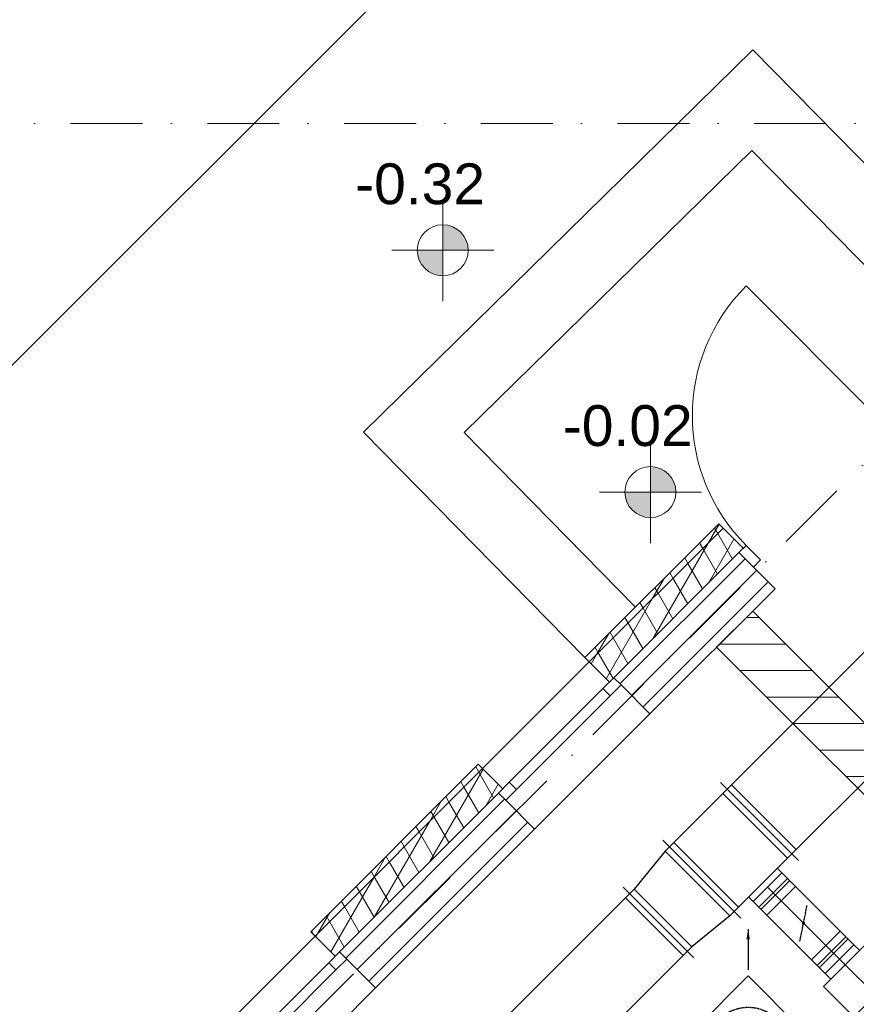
# Model space of a CAD drawing. Header units: millimetres. Extents: x -4612887 to -4536833, y -5457376 to -5415716.
# Tile 41 of 144: x -4598045 to -4593944, y -5429234 to -5424405. Entities that reach past the tile are written whole.
import ezdxf

# ---------------------------------------------------------------- set-up
doc = ezdxf.new("R2010")
doc.units = ezdxf.units.MM
doc.header["$MEASUREMENT"] = 0
doc.linetypes.add('DASHED', pattern=[0.75, 0.5, -0.25])
doc.linetypes.add('Kropki i Kreski', pattern=[670.277762, 352.777767, -176.388884, 0, -141.111112])
doc.layers.get('0').update_dxf_attribs({"color": 8, "lineweight": 18})
for name, color, linetype, lineweight in [('FLUID-N2', 7, 'Continuous', 30), ('FLUID-N2-160-ARRGR', 7, 'Continuous', 25), ('Linia', 8, 'Continuous', 18), ('Osie', 8, 'Continuous', 18), ('Wymiarowanie', 8, 'Continuous', 18), ('Ściany', 8, 'Continuous', 18), ('Ściany wewnętrzne', 7, 'Continuous', 18), ('Ściany zewnętrzne', 255, 'Continuous', 18)]:
    doc.layers.add(name, color=color, linetype=linetype, lineweight=lineweight)
doc.layers.add('FLUID-N2-SYM', color=7, linetype='Continuous')
doc.styles.add('FDBES', font='simplex.shx')
doc.styles.add('GENERATED_STYLE_1', font='arial.ttf')
doc.dimstyles.new('FDBES', dxfattribs={"dimscale": 50, "dimtxt": 4, "dimasz": 2.5, "dimexe": 0.8, "dimexo": 2, "dimgap": 1, "dimtad": 1, "dimdsep": 46, "dimtxsty": 'FDBES', "dimcen": 2.5, "dimclrd": 4, "dimclre": 5, "dimadec": 0, "dimazin": 0, "dimtfac": 1, "dimtmove": 0, "dimatfit": 3, "dimfxl": 1, "dimarcsym": 0})
pattern_1 = [(60, (-4559356.9, -5416807.61), (-86.60254, 50), []), (120, (-4559356.9, -5416807.61), (86.60254, 50), [])]
pattern_2 = [(45, (-4559356.9, -5416807.61), (-56.56854, 56.56854), [])]

# ---------------------------------------------------------------- blocks, each defined once
blk = doc.blocks.new('*U138')
at = {"color": 96, "linetype": 'Continuous', "lineweight": -2}
for p, q in [((-548.5, -270), (-548.5, 270)), ((548.5, 270), (548.5, -270))]:
    blk.add_line(p, q, dxfattribs=at)
at = {"color": 0, "linetype": 'ByBlock', "lineweight": -2}
for p, q in [((-548.5, 225), (548.5, 225)), ((-548.5, -225), (548.5, -225))]:
    blk.add_line(p, q, dxfattribs=at)
at = {"color": 7, "linetype": 'Continuous'}
for p, q in [((-518.5, -225), (-518.5, 225)), ((518.5, 225), (518.5, -225))]:
    blk.add_line(p, q, dxfattribs=at)
blk = doc.blocks.new('*U139')
at = {"color": 96, "linetype": 'Continuous', "lineweight": -2}
for p, q in [((-155, -100), (-155, 100)), ((155, 100), (155, -100))]:
    blk.add_line(p, q, dxfattribs=at)
at = {"color": 0, "linetype": 'ByBlock', "lineweight": -2}
for p, q in [((-155, 100), (155, 100)), ((-155, -100), (155, -100))]:
    blk.add_line(p, q, dxfattribs=at)
at = {"color": 7, "linetype": 'DASHED'}
blk.add_line((-50, 75), (50, -75), dxfattribs=at)
at = {"color": 7, "linetype": 'Continuous'}
blk.add_lwpolyline([(-4, 0, 8, 8, 1), (4, 0, 8, 8, 1)], format="xyseb", close=True, dxfattribs=at)
at = {"layer": 'FLUID-N2-SYM', "color": 7, "linetype": 'Continuous'}
blk.add_line((-155, 0), (155, 0), dxfattribs=at)
blk = doc.blocks.new('*U140')
at = {"color": 0, "linetype": 'ByBlock', "lineweight": -2}
for p, q in [((-460, 150), (460, 150)), ((-460, -150), (-460, 150)), ((460, 150), (460, -150)), ((-500, 100), (-460, 100)), ((500, 100), (460, 100)), ((-500, -100), (-460, -100)), ((500, -100), (460, -100)), ((460, -150), (-460, -150))]:
    blk.add_line(p, q, dxfattribs=at)
at = {"color": 7, "linetype": 'Continuous'}
for p, q in [((-250, 150), (-250, 0)), ((250, 150), (250, 0)), ((0, -150), (0, 0))]:
    blk.add_line(p, q, dxfattribs=at)
at = {"color": 96, "linetype": 'Continuous', "lineweight": -2}
for p, q in [((-500, -100), (-500, 100)), ((500, 100), (500, -100))]:
    blk.add_line(p, q, dxfattribs=at)
at = {"layer": 'FLUID-N2-SYM', "color": 7, "linetype": 'Continuous'}
blk.add_line((-500, 0), (500, 0), dxfattribs=at)
blk = doc.blocks.new('*U141')
at = {"color": 96, "linetype": 'Continuous', "lineweight": -2}
for p, q in [((-47.5, -100), (-47.5, 100)), ((47.5, 100), (47.5, -100))]:
    blk.add_line(p, q, dxfattribs=at)
at = {"color": 0, "linetype": 'ByBlock', "lineweight": -2}
for p, q in [((-47.5, 100), (47.5, 100)), ((-47.5, -100), (47.5, -100))]:
    blk.add_line(p, q, dxfattribs=at)
at = {"color": 7, "linetype": 'Continuous'}
for p, q in [((-7.5, 100), (-7.5, -100)), ((7.5, 100), (7.5, -100))]:
    blk.add_line(p, q, dxfattribs=at)
at = {"layer": 'FLUID-N2-SYM', "color": 7, "linetype": 'Continuous'}
blk.add_line((-47.5, 0), (47.5, 0), dxfattribs=at)
blk = doc.blocks.new('*U142')
at = {"color": 96, "linetype": 'Continuous', "lineweight": -2}
for p, q in [((-47.5, -100), (-47.5, 100)), ((47.5, 100), (47.5, -100))]:
    blk.add_line(p, q, dxfattribs=at)
at = {"color": 0, "linetype": 'ByBlock', "lineweight": -2}
for p, q in [((-47.5, 100), (47.5, 100)), ((-47.5, -100), (47.5, -100))]:
    blk.add_line(p, q, dxfattribs=at)
at = {"color": 7, "linetype": 'Continuous'}
for p, q in [((-7.5, 100), (-7.5, -100)), ((7.5, 100), (7.5, -100))]:
    blk.add_line(p, q, dxfattribs=at)
at = {"layer": 'FLUID-N2-SYM', "color": 7, "linetype": 'Continuous'}
blk.add_line((-47.5, 0), (47.5, 0), dxfattribs=at)
blk = doc.blocks.new('*U144')
at = {"color": 0, "linetype": 'ByBlock', "lineweight": -2}
for p, q in [((-250, -250), (-250, 250)), ((250, 250), (-250, 250)), ((250, 250), (250, -250)), ((-250, -250), (250, -250)), ((-100, -250), (-100, -330)), ((100, -250), (100, -330))]:
    blk.add_line(p, q, dxfattribs=at)
at = {"color": 96, "linetype": 'Continuous', "lineweight": -2}
blk.add_line((100, -330), (-100, -330), dxfattribs=at)
at = {"color": 7, "linetype": 'DASHED'}
for radius in [200, 150, 100, 50]:
    blk.add_circle((0, 0), radius, dxfattribs=at)
blk = doc.blocks.new('*U164')
at = {"color": 96, "linetype": 'Continuous', "lineweight": -2}
for p, q in [((-200, -270), (-200, 270)), ((200, 270), (200, -270)), ((100, -255), (-100, -255))]:
    blk.add_line(p, q, dxfattribs=at)
at = {"color": 0, "linetype": 'ByBlock', "lineweight": -2}
for p, q in [((-200, 225), (200, 225)), ((-200, -225), (200, -225)), ((-100, -225), (-100, -255)), ((100, -255), (100, -225))]:
    blk.add_line(p, q, dxfattribs=at)
at = {"color": 7, "linetype": 'Continuous'}
for p, q in [((-170, -225), (-170, 225)), ((170, 225), (170, -225))]:
    blk.add_line(p, q, dxfattribs=at)
blk = doc.blocks.new('*U208')
at = {"color": 96, "linetype": 'Continuous', "lineweight": -2}
for p, q in [((-150, -270), (-150, 270)), ((150, 245), (150, -245))]:
    blk.add_line(p, q, dxfattribs=at)
at = {"color": 0, "linetype": 'ByBlock', "lineweight": -2}
for p, q in [((-120, 225), (-150, 225)), ((-120, 225), (120, 200)), ((120, 200), (150, 200)), ((-120, -225), (-150, -225)), ((-120, -225), (120, -200)), ((120, -200), (150, -200))]:
    blk.add_line(p, q, dxfattribs=at)
at = {"color": 7, "linetype": 'Continuous'}
for p, q in [((-120, -225), (-120, 225)), ((120, 200), (120, -200))]:
    blk.add_line(p, q, dxfattribs=at)
blk = doc.blocks.new('*U209')
at = {"color": 96, "linetype": 'Continuous', "lineweight": -2}
for p, q in [((-1062.5, -245), (-1062.5, 245)), ((1062.5, 245), (1062.5, -245))]:
    blk.add_line(p, q, dxfattribs=at)
at = {"color": 0, "linetype": 'ByBlock', "lineweight": -2}
for p, q in [((-1062.5, 200), (1062.5, 200)), ((-1062.5, -200), (1062.5, -200))]:
    blk.add_line(p, q, dxfattribs=at)
at = {"color": 7, "linetype": 'Continuous'}
for p, q in [((-1032.5, -200), (-1032.5, 200)), ((1032.5, 200), (1032.5, -200))]:
    blk.add_line(p, q, dxfattribs=at)
blk = doc.blocks.new('Koty wysokościowe_7', base_point=(-4594953, -5426721.9))
at = {"layer": 'Wymiarowanie', "linetype": 'Continuous'}
for points in [[(-4594953, -5426721.9), (-4594828, -5426721.9), (-4594837.5, -5426674), (-4594864.6, -5426633.5), (-4594905.2, -5426606.4), (-4594953, -5426596.9)], [(-4594953, -5426721.9), (-4595078, -5426721.9), (-4595068.5, -5426769.7), (-4595041.4, -5426810.3), (-4595000.9, -5426837.4), (-4594953, -5426846.9)]]:
    blk.add_hatch(color=256, dxfattribs=at).paths.add_polyline_path(points)
for p, q in [((-4594953, -5426971.9), (-4594953, -5426471.9)), ((-4595203, -5426721.9), (-4594703, -5426721.9))]:
    blk.add_line(p, q, dxfattribs=at)
blk.add_circle((-4594953, -5426721.9), 125, dxfattribs=at)
at = {"layer": 'Wymiarowanie', "insert": (-4595382.5, -5426498.5), "char_height": 200, "attachment_point": 7, "style": 'GENERATED_STYLE_1'}
blk.add_mtext('{-0.02}', dxfattribs=at)
blk = doc.blocks.new('Koty wysokościowe_11', base_point=(-4595971.1, -5425535.8))
at = {"layer": 'Wymiarowanie', "linetype": 'Continuous'}
for points in [[(-4595971.1, -5425535.8), (-4595846.1, -5425535.8), (-4595855.6, -5425488), (-4595882.7, -5425447.5), (-4595923.3, -5425420.4), (-4595971.1, -5425410.8)], [(-4595971.1, -5425535.8), (-4596096.1, -5425535.8), (-4596086.6, -5425583.7), (-4596059.5, -5425624.2), (-4596018.9, -5425651.3), (-4595971.1, -5425660.8)]]:
    blk.add_hatch(color=256, dxfattribs=at).paths.add_polyline_path(points)
for p, q in [((-4595971.1, -5425785.8), (-4595971.1, -5425285.8)), ((-4596221.1, -5425535.8), (-4595721.1, -5425535.8))]:
    blk.add_line(p, q, dxfattribs=at)
blk.add_circle((-4595971.1, -5425535.8), 125, dxfattribs=at)
at = {"layer": 'Wymiarowanie', "insert": (-4596400.6, -5425312.5), "char_height": 200, "attachment_point": 7, "style": 'GENERATED_STYLE_1'}
blk.add_mtext('{-0.32}', dxfattribs=at)

msp = doc.modelspace()

# ---------------------------------------------------------------- hatches: boundary and pattern name
at = {"layer": 'Ściany', "linetype": 'Continuous'}
h = msp.add_hatch(dxfattribs=at)
h.set_pattern_fill('IZOLACJA_MIĘKKA', color=8, style=0, pattern_type=2)
h.set_pattern_definition(pattern_1)
h.paths.add_polyline_path([(-4594617.7, -5426877.4), (-4595273.7, -5427533.4), (-4595252.5, -5427554.6), (-4594596.5, -5426898.6)])
h = msp.add_hatch(dxfattribs=at)
h.set_pattern_fill('IZOLACJA_MIĘKKA', color=8, style=0, pattern_type=2)
h.set_pattern_definition(pattern_1)
h.paths.add_polyline_path([(-4595797, -5428056.7), (-4596618.5, -5428878.2), (-4596597.3, -5428899.4), (-4595775.8, -5428077.9)])
at = {"layer": 'Ściany wewnętrzne', "linetype": 'Continuous'}
h = msp.add_hatch(dxfattribs=at)
h.set_pattern_fill('CEGŁA_ZWYKŁA__3__', color=8, style=0, pattern_type=2)
h.set_pattern_definition([(0, (-4559356.9, -5416807.61), (0, 130), [])])
h.paths.add_polyline_path([(-4592302.2, -5429808), (-4592125.4, -5429631.3), (-4594451.5, -5427305.2), (-4594628.3, -5427482)])
at = {"layer": 'Ściany zewnętrzne', "linetype": 'Continuous'}
h = msp.add_hatch(dxfattribs=at)
h.set_pattern_fill('IZOLACJA_MIĘKKA', color=8, style=0, pattern_type=2)
h.set_pattern_definition(pattern_1)
h.paths.add_polyline_path([(-4594596.5, -5426898.6), (-4595252.5, -5427554.6), (-4595153.5, -5427653.6), (-4595132.3, -5427632.4), (-4594518.7, -5427018.8), (-4594497.5, -5426997.6)])
h = msp.add_hatch(dxfattribs=at)
h.set_pattern_fill('BLOCZKI_CERAMICZNE', color=8, style=0, pattern_type=2)
h.set_pattern_definition(pattern_2)
h.paths.add_polyline_path([(-4595132.3, -5427632.4), (-4595097, -5427667.8), (-4594955.5, -5427809.2), (-4594342, -5427195.6), (-4594448, -5427089.5), (-4594518.7, -5427018.8)])
h = msp.add_hatch(dxfattribs=at)
h.set_pattern_fill('IZOLACJA_MIĘKKA', color=8, style=0, pattern_type=2)
h.set_pattern_definition(pattern_1)
h.paths.add_polyline_path([(-4595775.8, -5428077.9), (-4596597.3, -5428899.4), (-4596498.3, -5428998.4), (-4596477.1, -5428977.2), (-4595698, -5428198.1), (-4595676.8, -5428176.9)])
h = msp.add_hatch(dxfattribs=at)
h.set_pattern_fill('BLOCZKI_CERAMICZNE', color=8, style=0, pattern_type=2)
h.set_pattern_definition(pattern_2)
h.paths.add_polyline_path([(-4596477.1, -5428977.2), (-4596441.7, -5429012.5), (-4596300.3, -5429154), (-4595521.2, -5428374.9), (-4595662.6, -5428233.5), (-4595698, -5428198.1)])

# ---------------------------------------------------------------- linework, layer by layer
at = {"layer": 'Linia', "color": 8, "linetype": 'Continuous', "lineweight": 0}
for p, q in [((-4606840.7, -5434857.7), (-4587699, -5415716)), ((-4594450.4, -5424552.4), (-4596359.8, -5426427.5)), ((-4593355.9, -5425666.9), (-4594450.4, -5424552.4)), ((-4595866.5, -5426430.3), (-4594456.5, -5425045.7)), ((-4594456.5, -5425045.7), (-4593607.3, -5425910.5)), ((-4596359.8, -5426427.5), (-4595273.7, -5427533.4)), ((-4595025.7, -5427286.5), (-4595866.5, -5426430.3))]:
    msp.add_line(p, q, dxfattribs=at)
at = {"layer": 'Osie', "color": 8, "linetype": 'Kropki i Kreski'}
for p, q in [((-4606612.7, -5439289.6), (-4584413.8, -5417090.7)), ((-4551857, -5424914.1), (-4607179.5, -5424914.1))]:
    msp.add_line(p, q, dxfattribs=at)
at = {"layer": 'Ściany', "color": 8, "linetype": 'Continuous', "flags": 128}
for points in [[(-4594617.7, -5426877.4), (-4595273.7, -5427533.4)], [(-4595252.5, -5427554.6), (-4594596.5, -5426898.6)], [(-4594596.5, -5426898.6), (-4594617.7, -5426877.4)], [(-4595273.7, -5427533.4), (-4595252.5, -5427554.6)], [(-4595797, -5428056.7), (-4596618.5, -5428878.2)], [(-4595775.8, -5428077.9), (-4595797, -5428056.7)], [(-4596597.3, -5428899.4), (-4595775.8, -5428077.9)], [(-4596618.5, -5428878.2), (-4596597.3, -5428899.4)]]:
    msp.add_lwpolyline(points, dxfattribs=at)
at = {"layer": 'Ściany wewnętrzne', "color": 8, "linetype": 'Continuous', "flags": 128}
for points in [[(-4594451.5, -5427305.2), (-4594628.3, -5427482)], [(-4589317.7, -5432439), (-4594451.5, -5427305.2)], [(-4594628.3, -5427482), (-4592302.2, -5429808)]]:
    msp.add_lwpolyline(points, dxfattribs=at)
at = {"layer": 'Ściany zewnętrzne', "color": 8, "linetype": 'Continuous'}
for p, q in [((-4593847, -5426347.1), (-4594483.4, -5425710.7)), ((-4594596.5, -5426898.6), (-4594497.5, -5426997.6)), ((-4594483.4, -5426983.5), (-4594518.7, -5427018.8)), ((-4594497.5, -5426997.6), (-4594518.7, -5427018.8)), ((-4594497.5, -5426997.6), (-4594518.7, -5427018.8)), ((-4594412.7, -5427054.2), (-4594483.4, -5426983.5)), ((-4594518.7, -5427018.8), (-4595132.3, -5427632.4)), ((-4594518.7, -5427018.8), (-4594448, -5427089.5)), ((-4594518.7, -5427018.8), (-4594448, -5427089.5)), ((-4594518.7, -5427018.8), (-4594448, -5427089.5)), ((-4594448, -5427089.5), (-4594412.7, -5427054.2)), ((-4594448, -5427089.5), (-4594342, -5427195.6)), ((-4595775.8, -5428077.9), (-4595252.5, -5427554.6)), ((-4595252.5, -5427554.6), (-4595153.5, -5427653.6)), ((-4595132.3, -5427632.4), (-4595185.4, -5427685.5)), ((-4595153.5, -5427653.6), (-4595132.3, -5427632.4)), ((-4595153.5, -5427653.6), (-4595132.3, -5427632.4)), ((-4595150, -5427720.8), (-4595097, -5427667.8)), ((-4595132.3, -5427632.4), (-4595097, -5427667.8)), ((-4595132.3, -5427632.4), (-4595097, -5427667.8)), ((-4595097, -5427667.8), (-4594955.5, -5427809.2)), ((-4595185.4, -5427685.5), (-4595645, -5428145.1)), ((-4595609.6, -5428180.4), (-4595150, -5427720.8)), ((-4595185.4, -5427685.5), (-4595150, -5427720.8)), ((-4595521.2, -5428374.9), (-4594955.5, -5427809.2)), ((-4595775.8, -5428077.9), (-4595676.8, -5428176.9)), ((-4595645, -5428145.1), (-4595698, -5428198.1)), ((-4595609.6, -5428180.4), (-4595645, -5428145.1)), ((-4595698, -5428198.1), (-4596477.1, -5428977.2)), ((-4595676.8, -5428176.9), (-4595698, -5428198.1)), ((-4595676.8, -5428176.9), (-4595698, -5428198.1)), ((-4595698, -5428198.1), (-4595662.6, -5428233.5)), ((-4595698, -5428198.1), (-4595662.6, -5428233.5)), ((-4595662.6, -5428233.5), (-4595609.6, -5428180.4)), ((-4595662.6, -5428233.5), (-4595521.2, -5428374.9)), ((-4597262, -5429564.1), (-4596597.3, -5428899.4)), ((-4596597.3, -5428899.4), (-4596498.3, -5428998.4)), ((-4596477.1, -5428977.2), (-4596530.1, -5429030.2)), ((-4596498.3, -5428998.4), (-4596477.1, -5428977.2)), ((-4596498.3, -5428998.4), (-4596477.1, -5428977.2)), ((-4596477.1, -5428977.2), (-4596441.7, -5429012.5)), ((-4596477.1, -5428977.2), (-4596441.7, -5429012.5)), ((-4596494.8, -5429065.6), (-4596441.7, -5429012.5)), ((-4596441.7, -5429012.5), (-4596300.3, -5429154)), ((-4596530.1, -5429030.2), (-4597131.1, -5429631.3)), ((-4597095.8, -5429666.6), (-4596494.8, -5429065.6)), ((-4596530.1, -5429030.2), (-4596494.8, -5429065.6)), ((-4597007.4, -5429861.1), (-4596300.3, -5429154))]:
    msp.add_line(p, q, dxfattribs=at)
at = {"layer": 'Ściany zewnętrzne', "color": 8, "linetype": 'Continuous', "flags": 128}
for points in [[(-4594596.5, -5426898.6), (-4595252.5, -5427554.6)], [(-4594955.5, -5427809.2), (-4594342, -5427195.6)], [(-4595775.8, -5428077.9), (-4596597.3, -5428899.4)], [(-4596300.3, -5429154), (-4595521.2, -5428374.9)]]:
    msp.add_lwpolyline(points, dxfattribs=at)
at = {"layer": 'Ściany zewnętrzne', "color": 8, "linetype": 'Continuous'}
msp.add_arc((-4593847, -5426347.1), 900, 135, 225, dxfattribs=at)

# ---------------------------------------------------------------- block references
at = {"layer": 'FLUID-N2', "color": 96, "linetype": 'Continuous'}
for name, p, rotation in [('*U138', (-4594030.3, -5427949.8), 225), ('*U164', (-4594559.5, -5428479.1), 45), ('*U208', (-4594807, -5428726.6), 225), ('*U142', (-4594345.6, -5428693), 135), ('*U209', (-4595664.4, -5429584), 225), ('*U139', (-4594202.4, -5428836.2), 135), ('*U141', (-4594059.5, -5428979.1), 135), ('*U140', (-4593672.3, -5429366.3), 135), ('*U144', (-4594473.8, -5429448.7), 45.00000003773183)]:
    msp.add_blockref(name, p, dxfattribs=dict(at, rotation=rotation))
at = {"layer": 'Wymiarowanie', "color": 8}
for name, p in [('Koty wysokościowe_11', (-4595971.1, -5425535.8)), ('Koty wysokościowe_7', (-4594953, -5426721.9))]:
    msp.add_blockref(name, p, dxfattribs=at)

# ---------------------------------------------------------------- leaders
at = {"layer": 'FLUID-N2-160-ARRGR'}
msp.add_leader([(-4594473.8, -5428865.9), (-4594473.8, -5429065.9)], dimstyle='FDBES', override={"dimscale": 20, "dimclrd": 7}, dxfattribs=at)

doc.saveas('drawing.dxf')
